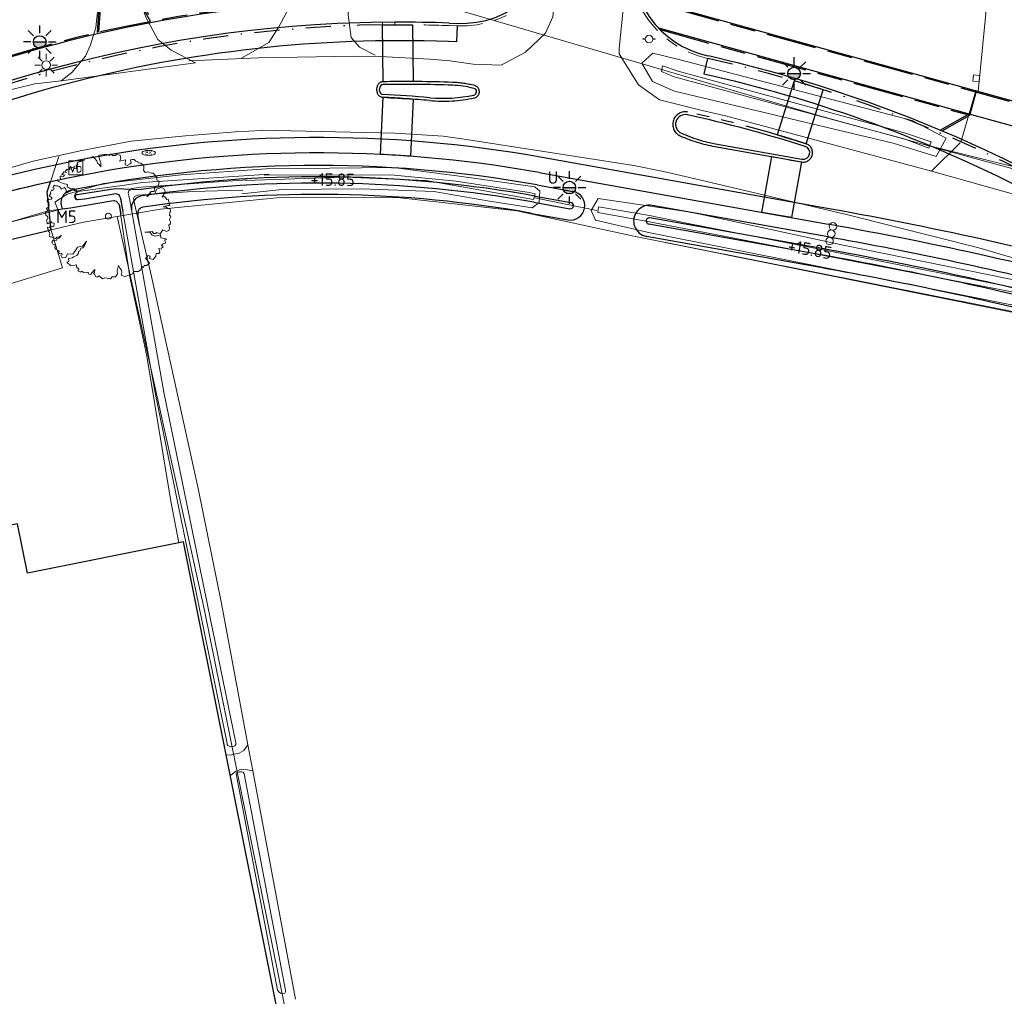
# Model space of a CAD drawing. Header units: metres. Extents: x 174282 to 175177, y 462028 to 462851.
# Tile 19 of 256: x 174533 to 174612, y 462196 to 462273. Entities that reach past the tile are written whole.
import ezdxf
from ezdxf.enums import TextEntityAlignment as Align

# ---------------------------------------------------------------- set-up
doc = ezdxf.new("R2010")
doc.units = ezdxf.units.M
for name, pattern in [('VH-GELEIDEBAND_50X200', [8, 4, -2, 0, -2]), ('VH-OPSLUITBAND', [10, 4, -2, 2, -2]), ('VH-OPSLUITBAND_100X200', [16, 8, -2, 4, -2]), ('VH-OPSLUITBAND_120X250', [26, 16, -4, 2, -4]), ('VH-RWSBAND_110X220', [24, 10, -2, 2, -2, 2, -2, 2, -2])]:
    doc.linetypes.add(name, pattern=pattern)
for name, color, linetype, lineweight in [('B-ME-GR-BOOM-S', 8, 'Continuous', 20), ('B-ME-IE-MEUBILAIR_WEGMEUBILAIR_LICHTMAST-S', 8, 'Continuous', 20), ('B-ME-IE-MEUBILAIR_WEGMEUBILAIR_STRAATNAAMBORD-S', 8, 'Continuous', 20), ('B-ME-KL-BRANDHYDRANT_ONDERGRONDS-S', 8, 'Continuous', 20), ('B-ME-VH-VERHARDING_ASFALT-G', 8, 'Continuous', 20), ('B-ME-VH-VERHARDING_PUIN-G', 8, 'Continuous', 20), ('B-ME-WH-DUIKER-G', 8, 'Continuous', 20), ('B-ME-WH-WATERGANG_SLOOT_BODEM-G', 8, 'Continuous', 20), ('B-ME-WH-WATERGANG_SLOOT_INSTEEK-G', 8, 'Continuous', 20), ('B-WE-IE-MEUBILAIR_WEGMEUBILAIR-KOMBORD-G', 8, 'Continuous', 20), ('B-WE-IE-MEUBILAIR_WEGMEUBILAIR_VERKEERSBORD-S', 8, 'Continuous', 25), ('B-WE-OG-BEBOUWING-G', 8, 'Continuous', 30), ('B-WE-OG-BGT-G', 8, 'Continuous', 20), ('B-WE-OG-TERREIN_AGRARISCH-G', 8, 'Continuous', 20), ('B-WE-OG-TERREIN_ERF-G', 8, 'Continuous', 20), ('B-WE-OG-TERREIN_GROEN-G', 8, 'Continuous', 20), ('B-WE-OG-WEG_HALFVERHARD-G', 8, 'Continuous', 20), ('B-WE-OG-WEG_ONVERHARD-G', 8, 'Continuous', 20), ('B-WE-OG-WEG_VERHARD_GESLOTEN -G', 8, 'Continuous', 20), ('B-WE-OG-WEG_VERHARD_OPEN -G', 8, 'Continuous', 20), ('B-WE-WH-WATERGANG_SLOOT_BODEM-G', 8, 'Continuous', 20), ('B-XX-KG-GRENS_PERCEEL-BEREKEND-G', 213, 'Continuous', 20), ('B-XX-KG-GRENS_PERCEEL-G', 213, 'Continuous', 20), ('N-WE-AL-WERKGRENS-G', 173, 'AL-WERKGRENS', 20), ('N-WE-GR-SOORTNAAM-GRAS-T20', 90, 'Continuous', 25), ('N-WE-IE-MEUBILAIR_WEGMEUBILAIR-LICHTMAST-ARMATUUR-6.00-S', 31, 'Continuous', 25), ('N-WE-VH-KANTOPSLUITING_ACHTERKANTBAND-G', 50, 'Continuous', 25), ('N-WE-VH-KANTOPSLUITING_GELEIDEBAND_50-200X200-G', 210, 'VH-GELEIDEBAND_50X200', 25), ('N-WE-VH-KANTOPSLUITING_OPSLUITBAND_100X200-G', 152, 'VH-OPSLUITBAND_100X200', 25), ('N-WE-VH-KANTOPSLUITING_OPSLUITBAND_120X250-G', 152, 'VH-OPSLUITBAND_120X250', 25), ('N-WE-VH-KANTOPSLUITING_OPSLUITBAND_200X200-G', 152, 'VH-OPSLUITBAND', 20), ('N-WE-VH-KANTOPSLUITING_TROTTOIRBAND_RWS_115-225X250-G', 210, 'VH-RWSBAND_110X220', 25), ('N-WE-VH-KANTVERHARDING-G', 50, 'Continuous', 25), ('N-WE-VH-VERHARDING_DREMPEL_ASFALT-G', 30, 'Continuous', 25), ('N-WE-WH-NAP-T20', 50, 'Continuous', 20), ('N-WE-WH-WATERGANG_BODEM-G', 92, 'Continuous', 25), ('N-WE-WH-WATERGANG_INSTEEK-G', 50, 'Continuous', 25), ('N-XX-AL-LIJN_0.20-G', 7, 'Continuous', 25)]:
    doc.layers.add(name, color=color, linetype=linetype, lineweight=lineweight)
doc.layers.add('N-WE-IE-MEUBILAIR_WEGMEUBILAIR-LICHTMAST-UITHOUDER-6.00-S', color=150, linetype='Continuous', lineweight=25, true_color=0x007fff)
doc.layers.add('N-WE-VH-KANTOPSLUITING_VERLOOPBAND_50-200x200-200x200-G', color=150, linetype='Continuous', lineweight=20, true_color=0x007fff)
doc.layers.add('N-WE-VH-MATERIAALGRENS-G', color=7, linetype='Continuous')
doc.styles.add('NLCS-ISO', font='NLCS-ISO.ttf')
doc.styles.add('NLCS-ISO-M500-T20', font='NLCS-ISO.ttf', dxfattribs={"height": 1})
doc.styles.get("Standard").update_dxf_attribs({"font": 'isocpeur.ttf'})
doc.linetypes.add('AL-WERKGRENS', pattern='A,10,[106,Afdeling.shx,S=1,R=0,X=0,Y=0],-2', length=12)

# ---------------------------------------------------------------- blocks, each defined once
blk = doc.blocks.new('050')
at = {"color": 0, "linetype": 'Continuous'}
for p, q in [((-0.5, -0.02), (-0.5, 0.02)), ((-0.5, 0.02), (-0.3, 0.02)), ((-0.5, 0), (-0.3, 0)), ((0.5, 0.02), (0.3, 0.02)), ((0.5, 0), (0.3, 0)), ((0.5, -0.02), (0.5, 0.02)), ((-0.3, -0.02), (-0.5, -0.02)), ((0.3, -0.02), (0.5, -0.02))]:
    blk.add_line(p, q, dxfattribs=at)
blk.add_circle((0, 0), 0.3)
blk = doc.blocks.new('083')
blk.add_lwpolyline([(0.47, 0.1, 0.212766), (-0.47, 0.1, 0.5721), (-0.47, -0.1, 0.212766), (0.47, -0.1, 0.5721)], format="xyb", close=True)
blk.add_text('BK', height=0.3).set_placement((0, 0), align=Align.MIDDLE)
blk = doc.blocks.new('Lichtmast bestaand')
for p, q in [((0, 0.45), (0, 0.9)), ((-0.45, 0), (-0.9, 0)), ((-0.318, 0.318), (-0.636, 0.636)), ((0.318, 0.318), (0.636, 0.636)), ((0.45, 0), (0.9, 0)), ((-0.318, -0.318), (-0.636, -0.636)), ((0, -0.9), (0, -0.45)), ((0.318, -0.318), (0.636, -0.636))]:
    blk.add_line(p, q)
blk.add_circle((0, 0), 0.35)
blk = doc.blocks.new('boom')
blk.add_lwpolyline([(-0.306, 1.961), (-0.368, 2.058), (-0.435, 2.112), (-0.463, 2.207), (-0.553, 2.308), (-0.621, 2.376), (-0.727, 2.32), (-0.864, 2.305), (-0.973, 2.267), (-0.946, 2.228), (-1.009, 2.216), (-1.034, 2.222), (-1.086, 2.235), (-1.118, 2.198), (-1.085, 2.17), (-1.135, 2.17), (-1.165, 2.165), (-1.249, 2.129), (-1.214, 2.084), (-1.238, 2.046), (-1.295, 2.022), (-1.272, 1.977), (-1.266, 1.907), (-1.229, 1.873), (-1.33, 1.894), (-1.364, 1.911), (-1.358, 1.967), (-1.424, 1.937), (-1.482, 1.941), (-1.494, 1.977), (-1.573, 1.911), (-1.514, 1.868), (-1.571, 1.86), (-1.616, 1.843), (-1.638, 1.866), (-1.702, 1.804), (-1.68, 1.732), (-1.763, 1.769), (-1.851, 1.663), (-1.746, 1.645), (-1.784, 1.578), (-1.855, 1.599), (-1.919, 1.596), (-1.901, 1.476), (-1.89, 1.472), (-1.943, 1.437), (-2.007, 1.451), (-2.028, 1.401), (-1.919, 1.352), (-1.795, 1.296), (-1.625, 1.267), (-1.636, 1.168), (-1.59, 1.14), (-1.505, 1.094), (-1.41, 1.112), (-1.304, 1.077), (-1.262, 1.006), (-1.35, 1.02), (-1.417, 1.059), (-1.474, 1.024), (-1.661, 0.925), (-1.707, 1.101), (-1.753, 1.144), (-1.862, 1.073), (-1.94, 1.179), (-2.021, 1.207), (-2.113, 1.207), (-2.158, 1.234), (-2.208, 1.146), (-2.162, 1.112), (-2.18, 1.055), (-2.212, 1.041), (-2.265, 1.033), (-2.306, 0.96), (-2.286, 0.9), (-2.335, 0.851), (-2.364, 0.826), (-2.236, 0.72), (-2.282, 0.678), (-2.353, 0.66), (-2.42, 0.699), (-2.441, 0.586), (-2.424, 0.579), (-2.374, 0.568), (-2.385, 0.505), (-2.357, 0.473), (-2.374, 0.374), (-2.466, 0.304), (-2.427, 0.237), (-2.438, 0.201), (-2.508, 0.152), (-2.487, 0.025), (-2.448, 0.011), (-2.416, -0.03), (-2.416, -0.106), (-2.443, -0.123), (-2.461, -0.177), (-2.438, -0.234), (-2.434, -0.297), (-2.398, -0.283), (-2.323, -0.243), (-2.296, -0.208), (-2.247, -0.266), (-2.163, -0.274), (-2.171, -0.412), (-2.219, -0.422), (-2.296, -0.394), (-2.347, -0.449), (-2.426, -0.437), (-2.417, -0.522), (-2.345, -0.554), (-2.394, -0.611), (-2.349, -0.64), (-2.333, -0.71), (-2.356, -0.767), (-2.336, -0.825), (-2.272, -0.825), (-2.11, -0.89), (-2.05, -0.829), (-1.946, -0.822), (-1.868, -0.756), (-1.955, -0.876), (-2.026, -0.876), (-2.085, -0.967), (-2.197, -0.946), (-2.251, -1.03), (-2.215, -1.113), (-2.147, -1.127), (-2.12, -1.183), (-2.127, -1.255), (-2.094, -1.306), (-2.061, -1.302), (-2.033, -1.348), (-2.006, -1.374), (-1.983, -1.367), (-1.962, -1.403), (-1.997, -1.424), (-1.953, -1.481), (-1.882, -1.474), (-1.851, -1.476), (-1.845, -1.524), (-1.87, -1.536), (-1.895, -1.555), (-1.843, -1.651), (-1.701, -1.637), (-1.625, -1.496), (-1.42, -1.506), (-1.305, -1.364), (-1.232, -1.225), (-1.027, -1.195), (-0.934, -1.083), (-0.871, -0.99), (-0.948, -1.181), (-1.013, -1.263), (-1.101, -1.266), (-1.142, -1.378), (-1.196, -1.405), (-1.185, -1.473), (-1.253, -1.566), (-1.395, -1.61), (-1.449, -1.652), (-1.586, -1.684), (-1.573, -1.806), (-1.652, -1.831), (-1.513, -1.953), (-1.464, -1.942), (-1.39, -1.959), (-1.264, -1.937), (-1.274, -2.008), (-1.235, -2.069), (-1.186, -2.065), (-1.18, -2.117), (-1.22, -2.165), (-1.117, -2.22), (-1.092, -2.199), (-1.051, -2.2), (-0.996, -2.244), (-0.95, -2.22), (-0.889, -2.242), (-0.82, -2.253), (-0.803, -2.226), (-0.774, -2.286), (-0.778, -2.307), (-0.7, -2.313), (-0.656, -2.253), (-0.548, -2.129), (-0.536, -2.119), (-0.558, -2.244), (-0.597, -2.263), (-0.551, -2.31), (-0.496, -2.403), (-0.445, -2.42), (-0.374, -2.376), (-0.241, -2.488), (-0.139, -2.448), (-0.054, -2.458), (0.079, -2.488), (0.143, -2.414), (0.279, -2.41), (0.36, -2.285), (0.345, -2.174), (0.378, -2.06), (0.398, -1.962), (0.464, -2.078), (0.52, -2.139), (0.537, -2.233), (0.512, -2.34), (0.649, -2.392), (0.966, -2.288), (1, -2.2), (1.182, -2.196), (1.293, -2.127), (1.326, -1.996), (1.392, -2.04), (1.416, -1.957), (1.509, -1.957), (1.632, -1.867), (1.476, -1.669), (1.524, -1.633), (1.587, -1.556), (1.665, -1.591), (1.632, -1.675), (1.776, -1.718), (1.89, -1.594), (1.896, -1.48), (2.008, -1.48), (2.048, -1.413), (2.001, -1.286), (2.093, -1.311), (2.13, -1.261), (2.173, -1.221), (2.115, -1.149), (2.183, -1.097), (2.272, -1.07), (2.24, -0.943), (2.305, -0.92), (2.292, -0.893), (2.081, -0.866), (2.068, -0.739), (1.854, -0.791), (1.745, -0.756), (1.657, -0.644), (1.451, -0.639), (1.737, -0.604), (1.796, -0.689), (1.868, -0.692), (1.928, -0.642), (2.059, -0.701), (2.16, -0.545), (2.316, -0.611), (2.398, -0.567), (2.429, -0.488), (2.404, -0.359), (2.471, -0.297), (2.466, -0.241), (2.431, -0.135), (2.459, -0.065), (2.481, -0.007), (2.426, 0.037), (2.442, 0.142), (2.47, 0.191), (2.459, 0.307), (2.381, 0.305), (2.265, 0.379), (2.183, 0.379), (2.359, 0.432), (2.445, 0.432), (2.431, 0.49), (2.38, 0.684), (2.326, 0.664), (2.275, 0.75), (2.232, 0.785), (2.131, 0.758), (2.255, 0.957), (2.248, 1.027), (2.201, 1.097), (2.107, 1.144), (1.916, 1.078), (1.877, 0.961), (1.83, 0.871), (1.67, 0.887), (1.534, 0.766), (1.698, 0.984), (1.819, 0.988), (1.846, 1.152), (1.901, 1.199), (1.998, 1.222), (2.017, 1.395), (1.921, 1.451), (1.912, 1.565), (1.781, 1.717), (1.703, 1.707), (1.57, 1.761), (1.462, 1.741), (1.394, 1.825), (1.413, 1.903), (1.408, 2.006), (1.348, 2.066), (1.28, 2.106), (1.188, 2.124), (1.164, 2.17), (1.084, 2.192), (1.018, 2.25), (0.943, 2.259), (0.878, 2.242), (0.903, 2.124), (0.864, 2.085), (0.746, 2.021), (0.662, 2.06), (0.684, 2.248), (0.437, 2.192), (0.495, 2.286), (0.471, 2.423), (0.319, 2.457), (0.279, 2.413), (0.157, 2.413), (0.083, 2.462), (0.029, 2.418), (-0.057, 2.455), (-0.162, 2.452), (-0.386, 2.425), (-0.359, 2.258), (-0.299, 2.118), (-0.306, 1.961)])
blk.add_circle((0, 0), 0.12)
blk = doc.blocks.new('SIE-WEG_VERKEERSBORD-SO')
at = {"color": 0, "linetype": 'ByBlock', "lineweight": 18}
blk.add_lwpolyline([(-1.125, -1.125), (1.125, -1.125), (1.125, 1.125), (-1.125, 1.125)], close=True, dxfattribs=at)
at = {"color": 0, "linetype": 'ByBlock', "lineweight": 18, "style": 'NLCS-ISO'}
blk.add_text('vb', height=1.5, dxfattribs=at).set_placement((0, 0), align=Align.MIDDLE_CENTER)
blk = doc.blocks.new('lichtmast 5.00 m')
blk.add_hatch(color=256).paths.add_polyline_path([(-0.25, 0, 1), (0.25, 0)])
for p, q in [((-0.247, 0.247), (-0.46, 0.46)), ((0, 0.35), (0, 0.65)), ((0.247, 0.247), (0.46, 0.46)), ((-0.35, 0), (-0.65, 0)), ((-0.25, 0), (0.25, 0)), ((0.35, 0), (0.65, 0)), ((-0.247, -0.247), (-0.46, -0.46)), ((0, -0.65), (0, -0.35)), ((0.247, -0.247), (0.46, -0.46))]:
    blk.add_line(p, q)
blk.add_circle((0, 0), 0.25)

msp = doc.modelspace()

# ---------------------------------------------------------------- linework, layer by layer
at = {"layer": 'B-ME-VH-VERHARDING_ASFALT-G'}
for points in [[(174546.768, 462270.104), (174552.336, 462270.318), (174559.978, 462270.468), (174562.003, 462270.436), (174565.937, 462270.232), (174567.542, 462270.103), (174569.389, 462269.835), (174571.617, 462269.738), (174573.542, 462270.781), (174575.14, 462272.29), (174575.722, 462273.581), (174575.896, 462275.139), (174576.11, 462276.971), (174576.61, 462281.204), (174578.429, 462300.218), (174580.569, 462321.181), (174582.535, 462340.108), (174582.905, 462342.237), (174584.305, 462357.899), (174585.783, 462370.66), (174587.826, 462393.166), (174588.684, 462400.717), (174589.182, 462405.626)], [(174590.019, 462359.839), (174588.808, 462347.967), (174587.878, 462339.184), (174586.164, 462321.757), (174586.356, 462320.617), (174586.989, 462320.096), (174586.162, 462310.703), (174585.324, 462310.406), (174584.588, 462306.169), (174583.954, 462300.211), (174581.934, 462280.617), (174581.517, 462276.255), (174581.349, 462274.455), (174580.996, 462271.07), (174581.006, 462270.653), (174582.538, 462268.195), (174584.201, 462266.993), (174585.908, 462266.562), (174587.615, 462266.145), (174589.473, 462265.71), (174602.407, 462262.256), (174605.845, 462261.317), (174613.225, 462259.253)], [(174552.55, 462264.588), (174563.16, 462264.329), (174567.009, 462264.094), (174568.868, 462263.844), (174582.166, 462261.78), (174584.523, 462261.281), (174586.261, 462260.881), (174588.298, 462260.422), (174599.186, 462257.846), (174609.625, 462255.212), (174624.007, 462250.993), (174637.273, 462248.013), (174652.331, 462243.745), (174653.524, 462243.233), (174654.274, 462242.021), (174654.811, 462240.528)]]:
    msp.add_lwpolyline(points, dxfattribs=at)
at = {"layer": 'B-ME-VH-VERHARDING_PUIN-G'}
for points in [[(174550.958, 462270.303), (174553.139, 462271.556), (174553.941, 462272.794), (174555.271, 462275.327), (174556.283, 462278.67)], [(174559.704, 462277.693), (174559.446, 462273.737), (174559.688, 462271.959), (174560.354, 462271.171), (174561.591, 462270.529)]]:
    msp.add_lwpolyline(points, dxfattribs=at)
at = {"layer": 'B-ME-WH-DUIKER-G', "ltscale": 0.4}
for p, q in [((174605.789, 462263.299), (174614.461, 462261.148)), ((174574.29, 462259.205), (174579.223, 462258.202)), ((174536.848, 462258.347), (174527.057, 462255.859))]:
    msp.add_line(p, q, dxfattribs=at)
at = {"layer": 'B-ME-WH-WATERGANG_SLOOT_BODEM-G'}
for points in [[(174585.696, 462269.258), (174584.44, 462269.685), (174584.363, 462269.25), (174585.369, 462268.827), (174603.757, 462263.862), (174605.647, 462263.145), (174605.834, 462263.648), (174603.696, 462264.367), (174585.696, 462269.258)], [(174552.767, 462260.999), (174562.836, 462261.023), (174568.043, 462260.522), (174573.85, 462259.617), (174574.316, 462259.522), (174574.184, 462259.059), (174565.645, 462260.584), (174559.164, 462260.85), (174551.263, 462260.578)], [(174617.593, 462250.682), (174620.839, 462250.062), (174620.906, 462250.489), (174615.451, 462251.452), (174598.71, 462254.774), (174586.503, 462257.148), (174583.42, 462257.794), (174579.371, 462258.47), (174579.3, 462258.024), (174583.278, 462257.317), (174617.593, 462250.682)]]:
    msp.add_lwpolyline(points, dxfattribs=at)
at = {"layer": 'B-ME-WH-WATERGANG_SLOOT_INSTEEK-G'}
for points in [[(174585.743, 462270.206), (174583.68, 462270.713), (174582.808, 462269.9), (174583.668, 462268.439), (174585.402, 462267.676), (174602.79, 462263.548), (174606.232, 462262.472), (174607.018, 462263.951), (174604.322, 462265.351), (174585.743, 462270.206)], [(174552.92, 462261.49), (174546.157, 462261.021), (174539.991, 462260.337), (174537.096, 462259.499), (174536.101, 462258.854), (174536.607, 462257.663)], [(174552.92, 462261.49), (174563.017, 462261.606), (174568.078, 462260.94), (174574.299, 462260.081), (174574.706, 462259.718), (174574.642, 462258.838), (174574.086, 462258.395), (174570.518, 462258.956), (174566.251, 462259.688), (174560.504, 462259.92), (174554.18, 462259.858), (174550.989, 462259.503)], [(174615.17, 462250.103), (174619.323, 462249.361), (174620.486, 462249.491), (174621.397, 462249.555), (174621.434, 462250.86), (174615.255, 462252.09), (174598.821, 462255.423), (174586.707, 462258.053), (174579.335, 462259.144), (174578.785, 462258.195), (174579.12, 462257.433), (174583.468, 462256.425), (174615.17, 462250.103)]]:
    msp.add_lwpolyline(points, dxfattribs=at)
at = {"layer": 'B-WE-IE-MEUBILAIR_WEGMEUBILAIR-KOMBORD-G'}
for centre in [(174598.016, 462256.93), (174597.878, 462256.346), (174597.74, 462255.762)]:
    msp.add_circle(centre, 0.3, dxfattribs=at)
at = {"layer": 'B-WE-OG-BEBOUWING-G'}
msp.add_lwpolyline([(174553.695, 462195.193), (174550.084, 462213.177), (174549.738, 462214.903), (174546.338, 462231.835), (174545.98, 462231.763), (174533.925, 462229.346), (174533.139, 462233.268), (174521.373, 462230.909), (174522.159, 462226.987), (174521.644, 462226.884), (174516.436, 462225.839), (174529.497, 462161.138), (174534.713, 462162.14), (174539.687, 462137.727), (174542.736, 462122.479), (174567.309, 462127.392), (174567.186, 462128.005), (174560.951, 462159.054), (174560.657, 462160.522), (174557.972, 462173.894), (174557.577, 462175.859), (174554.018, 462193.587), (174553.695, 462195.193)], dxfattribs=at)
at = {"layer": 'B-WE-OG-BGT-G'}
msp.add_lwpolyline([(174609.136, 462268.478), (174609.633, 462268.428), (174609.683, 462268.926), (174609.185, 462268.975)], close=True, dxfattribs=at)
at = {"layer": 'B-WE-OG-TERREIN_AGRARISCH-G'}
msp.add_lwpolyline([(174551.053, 462259.794), (174547.061, 462259.703), (174542.68, 462259.413), (174542.455, 462259.31), (174542.373, 462259.146), (174542.455, 462258.747), (174543.799, 462252.944), (174547.51, 462236.075), (174549.371, 462226.945), (174551.472, 462215.692), (174551.854, 462213.642), (174555.246, 462195.472)], dxfattribs=at)
at = {"layer": 'B-WE-OG-TERREIN_ERF-G'}
msp.add_lwpolyline([(174545.98, 462231.763), (174545.332, 462235.068), (174543.422, 462246.604), (174542.085, 462252.919), (174541.24, 462258.662), (174540.995, 462258.928), (174540.877, 462258.973), (174540.861, 462258.979), (174540.606, 462258.958), (174537.35, 462258.402), (174535.585, 462258.16), (174527.671, 462255.833), (174527.421, 462255.753), (174527.567, 462255.292), (174527.492, 462255.172), (174519.1, 462251.567), (174512.459, 462248.654), (174508.407, 462246.521), (174505.255, 462244.768), (174497.376, 462239.97), (174496.742, 462239.57), (174495.178, 462238.572)], dxfattribs=at)
at = {"layer": 'B-WE-OG-TERREIN_GROEN-G'}
for points in [[(174547.287, 462269.94), (174545.37, 462270.93), (174544.31, 462271.79), (174543.34, 462273.56), (174541.815, 462278.08), (174541.013, 462281.061), (174540.736, 462282.272)], [(174538.538, 462280.442), (174539.064, 462277.833), (174539.501, 462275.542), (174539.49, 462273.997), (174539.383, 462272.746), (174538.946, 462271.364), (174538.54, 462270.47), (174537.46, 462269.16), (174536.6, 462268.513)]]:
    msp.add_lwpolyline(points, dxfattribs=at)
at = {"layer": 'B-WE-OG-WEG_HALFVERHARD-G'}
msp.add_lwpolyline([(174605.845, 462261.317), (174608.143, 462263.567)], dxfattribs=at)
at = {"layer": 'B-WE-OG-WEG_ONVERHARD-G'}
for points in [[(174551.472, 462215.692), (174551.133, 462215.253), (174550.765, 462215.048), (174550.384, 462214.955), (174550.049, 462214.873), (174549.738, 462214.903)], [(174550.084, 462213.177), (174550.114, 462213.292), (174550.472, 462213.579), (174550.756, 462213.689), (174550.922, 462213.753), (174551.434, 462213.723), (174551.854, 462213.642)]]:
    msp.add_lwpolyline(points, dxfattribs=at)
at = {"layer": 'B-WE-OG-WEG_VERHARD_GESLOTEN -G'}
for points in [[(174547.287, 462269.94), (174536.6, 462268.513), (174534.527, 462268.273), (174533.018, 462267.903), (174532.683, 462267.821), (174530.613, 462267.313), (174527.069, 462266.263), (174526.243, 462266.018), (174525.887, 462265.913), (174521.513, 462264.427), (174516.86, 462262.773), (174511.487, 462260.227), (174506.373, 462257.627), (174500.04, 462254.027), (174494.76, 462250.727), (174485.398, 462244.584), (174483.128, 462243.07), (174478.98, 462240.277)], [(174479.345, 462234.235), (174483.607, 462237.034), (174490.04, 462241.26), (174493.024, 462243.169), (174495.772, 462244.926), (174496.087, 462245.127), (174500, 462247.394), (174500.827, 462247.873), (174506.513, 462251.387), (174513.54, 462255), (174518.46, 462257.027), (174523.528, 462258.921), (174523.817, 462259.008), (174528.94, 462260.56), (174534.373, 462262.1), (174536.079, 462262.477), (174537.771, 462262.851), (174538.113, 462262.927), (174542.173, 462263.713), (174546.513, 462264.127), (174550.487, 462264.44), (174552.56, 462264.543)]]:
    msp.add_lwpolyline(points, dxfattribs=at)
at = {"layer": 'B-WE-OG-WEG_VERHARD_OPEN -G'}
for points in [[(174611.267, 462284.87), (174609.557, 462267.659)], [(174608.182, 462263.631), (174609.368, 462267.711)], [(174609.368, 462267.711), (174613.224, 462266.645)], [(174524.314, 462259.172), (174526.163, 462257.742), (174527.632, 462256.371), (174528.204, 462252.704), (174528.364, 462251.09), (174536.706, 462253.626), (174535.776, 462256.789), (174535.502, 462259.682), (174536.432, 462262.484)]]:
    msp.add_lwpolyline(points, dxfattribs=at)
at = {"layer": 'B-WE-WH-WATERGANG_SLOOT_BODEM-G'}
for points in [[(174553.155, 462261.087), (174543.082, 462260.403), (174541.462, 462260.182)], [(174541.462, 462260.182), (174537.943, 462259.702), (174537.738, 462259.528), (174537.667, 462259.342), (174537.718, 462259.139), (174537.811, 462259.067), (174537.944, 462259.067), (174538.486, 462259.129), (174540.973, 462259.551)], [(174542.222, 462259.941), (174542.969, 462260.044), (174551.403, 462260.617)], [(174540.973, 462259.551), (174541.199, 462259.449), (174541.26, 462259.336), (174541.332, 462259.162), (174541.338, 462259.129), (174544.089, 462243.686), (174549.806, 462215.804), (174549.832, 462215.727), (174549.878, 462215.648), (174549.969, 462215.585), (174550.111, 462215.551), (174550.208, 462215.557), (174550.235, 462215.562), (174550.367, 462215.585), (174550.429, 462215.625), (174550.498, 462215.728), (174550.502, 462215.856), (174544.786, 462243.737), (174542.039, 462259.154), (174542.028, 462259.214), (174541.946, 462259.593), (174541.987, 462259.757), (174542.222, 462259.941)], [(174550.784, 462213.559), (174550.62, 462213.504), (174550.557, 462213.475), (174550.525, 462213.408), (174553.816, 462196.202), (174553.956, 462196.029), (174554.07, 462195.95), (174554.151, 462195.943), (174554.218, 462195.938), (174554.411, 462195.95), (174554.457, 462196.064), (174554.461, 462196.192), (174551.17, 462213.399), (174551.103, 462213.516), (174550.966, 462213.561), (174550.807, 462213.567), (174550.784, 462213.559)]]:
    msp.add_lwpolyline(points, dxfattribs=at)
at = {"layer": 'B-XX-KG-GRENS_PERCEEL-BEREKEND-G'}
for points in [[(174630, 462262.01), (174584.707, 462274.525), (174591.833, 462347.751), (174635.8, 462345.444)], [(174538.389, 462257.274), (174544.528, 462258.292), (174554.322, 462259.261), (174563.593, 462259.191), (174572.865, 462258.166), (174582.161, 462256.149), (174619.92, 462248.654)], [(174430.208, 462198.827), (174503.602, 462243.071), (174511.746, 462247.996), (174520.108, 462251.917), (174528.993, 462255.045), (174538.389, 462257.274)]]:
    msp.add_lwpolyline(points, dxfattribs=at)
at = {"layer": 'B-XX-KG-GRENS_PERCEEL-G', "flags": 128}
for points in [[(174564.891, 462275.115), (174582.373, 462269.973), (174597.06, 462265.687), (174609.687, 462262.213), (174628.526, 462257.132), (174628.724, 462257.079)], [(174566.692, 462135.311), (174556.873, 462182.673), (174547.987, 462226.513), (174541.066, 462257.718)]]:
    msp.add_lwpolyline(points, dxfattribs=at)
at = {"layer": 'N-WE-AL-WERKGRENS-G', "flags": 128}
msp.add_lwpolyline([(174681.597, 462243.513), (174681.058, 462261.019), (174682.966, 462284.801), (174683.583, 462297.765), (174686.249, 462320.652), (174688.507, 462336.11), (174690.024, 462341.923), (174715.341, 462404.33), (174717.601, 462411.68), (174737.648, 462460.859), (174741.719, 462470.505), (174748.817, 462487.359), (174674.443, 462494.014, 0.041999), (174666.058, 462494.058), (174643.597, 462492.288, -0.021198), (174639.362, 462492.134), (174613.916, 462492.29), (174609.223, 462496.26), (174608.958, 462517.183), (174610.596, 462533.728), (174610.954, 462546.926), (174609.538, 462546.926), (174609.558, 462563.215), (174618.404, 462564.584), (174617.882, 462574.521), (174609.659, 462573.696), (174609.196, 462609.694), (174614.486, 462610.527), (174612.971, 462619.974), (174609.088, 462619.531), (174608.927, 462630.616), (174611.938, 462638.324), (174653.335, 462646.137), (174694.682, 462654.971), (174753.656, 462669.694), (174754.237, 462666.581), (174760.415, 462667.388), (174761.852, 462678.247), (174772.339, 462679.778), (174801.269, 462672.42), (174803.391, 462678.615), (174801.391, 462679.594), (174797.277, 462686.229), (174795.775, 462697.827), (174787.849, 462696.846), (174788.459, 462691.593), (174783.455, 462686.955), (174765.026, 462688.379), (174763.024, 462691.272), (174740.983, 462686.156), (174741.964, 462681.481), (174695.587, 462670.341), (174674.215, 462665.295), (174611.437, 462653.073), (174598.865, 462662.135), (174595.022, 462656.913), (174598.266, 462653.801), (174601.563, 462645.066), (174585.184, 462641.559), (174585.846, 462637.588), (174468.106, 462610.771), (174467.256, 462614.569), (174459.445, 462613.028), (174458.95, 462618.394), (174449.12, 462618.046), (174449.29, 462624.91), (174429.951, 462629.368), (174428.413, 462620.577), (174434.372, 462618.909), (174430.641, 462597.257), (174453.023, 462592.796), (174457.787, 462586.572), (174474.779, 462527.663), (174488.396, 462479.396), (174491.179, 462461.426), (174515.964, 462468.21), (174535.677, 462396.051), (174500.834, 462386.521), (174501.862, 462382.661), (174505.484, 462383.699), (174513.387, 462351.317), (174573.09, 462348.625), (174564.864, 462275.155), (174544.951, 462280.682), (174541.171, 462282.433), (174531.995, 462278.877), (174531.51, 462278.619), (174530.322, 462277.987), (174523.197, 462274.196), (174512.77, 462266.76), (174511.323, 462265.728), (174510.321, 462265.106), (174492.908, 462254.307), (174458.682, 462233.081), (174458.274, 462228.3), (174437.212, 462215.451), (174430.678, 462218.394), (174424.184, 462214.138), (174422.654, 462205.201), (174428.021, 462195.994), (174430.582, 462197.274), (174431.829, 462199.589), (174481.464, 462229.381), (174511.746, 462247.996), (174520.108, 462251.917), (174528.993, 462255.045), (174538.389, 462257.274), (174544.528, 462258.292), (174554.322, 462259.261), (174563.593, 462259.191), (174572.865, 462258.166), (174582.161, 462256.149), (174620.668, 462248.404), (174620.813, 462250.715), (174679.071, 462234.3), (174681.597, 462243.513)], format="xyb", dxfattribs=at)
at = {"layer": 'N-WE-VH-KANTOPSLUITING_ACHTERKANTBAND-G'}
for p, q in [((174567.481, 462273.091), (174568.155, 462273.066)), ((174584.125, 462272.715), (174608.926, 462265.862)), ((174561.95, 462267.709), (174561.961, 462267.941)), ((174606.69, 462264.513), (174608.899, 462265.765)), ((174608.926, 462265.862), (174608.899, 462265.765)), ((174588.657, 462263.503), (174595.549, 462262.272))]:
    msp.add_line(p, q, dxfattribs=at)
msp.add_lwpolyline([(174663.731, 462304.543), (174677.694, 462303.744), (174676.968, 462298.21), (174675.405, 462277.932), (174673.701, 462262.21), (174673.646, 462249.95), (174584.704, 462274.526)], dxfattribs=at)
at = {"layer": 'N-WE-VH-KANTOPSLUITING_ACHTERKANTBAND-G', "flags": 128}
msp.add_lwpolyline([(174539.616, 462272.36), (174539.825, 462275.355), (174538.416, 462281.237), (174540.822, 462282.169), (174542.399, 462275.59), (174543.727, 462273.218)], dxfattribs=at)
at = {"layer": 'N-WE-VH-KANTOPSLUITING_ACHTERKANTBAND-G'}
for centre, radius, start, end in [((174568.448, 462280.861), 7.8, 267.85028, 354.21243), ((174589.777, 462278.09), 7.8, 174.21243, 257.34752), ((174563.535, 462167.965), 107, 87.85028, 121.8059), ((174563.535, 462167.965), 105.2, 90.74556, 121.8054), ((174563.535, 462167.965), 105.2, 87.85028, 90.20093), ((174564.04, 462163.443), 109.7, 63.40055, 77.34422), ((174562.236, 462267.928), 0.275, 90.98951, 177.21293), ((174564.04, 462163.443), 104.775, 87.97357, 90.98951), ((174567.47, 462260.383), 7.775, 75.21945, 87.97357), ((174562.224, 462267.695), 0.275, 177.21293, 266.94009), ((174556.619, 462162.845), 104.725, 84.893, 86.94009), ((174566.99, 462278.883), 11.775, 264.893, 282.01458), ((174569.384, 462267.634), 0.275, 282.01458, 75.21945), ((174586.267, 462265.04), 0.775, 77.65972, 246.06666), ((174564.04, 462163.443), 104.775, 72.35469, 77.65972), ((174590.729, 462275.095), 11.775, 246.06666, 259.86621), ((174595.641, 462262.788), 0.525, 259.86621, 72.35469)]:
    msp.add_arc(centre, radius, start, end, dxfattribs=at)
at = {"layer": 'N-WE-VH-KANTOPSLUITING_GELEIDEBAND_50-200X200-G', "ltscale": 0.5}
for centre, radius, start, end in [((174563.535, 462167.965), 105, 90.74609, 121.8054), ((174564.04, 462163.443), 109.5, 63.40055, 77.34752)]:
    msp.add_arc(centre, radius, start, end, dxfattribs=at)
at = {"layer": 'N-WE-VH-KANTOPSLUITING_OPSLUITBAND_100X200-G', "ltscale": 0.5}
msp.add_line((174584.264, 462272.573), (174608.899, 462265.765), dxfattribs=at)
msp.add_lwpolyline([(174663.737, 462304.643), (174677.807, 462303.838), (174677.067, 462298.2), (174675.505, 462277.923), (174673.801, 462262.204), (174673.745, 462249.819), (174584.643, 462274.439)], dxfattribs=at)
msp.add_arc((174563.535, 462167.965), 107.1, 87.85028, 121.8059, dxfattribs=at)
at = {"layer": 'N-WE-VH-KANTOPSLUITING_OPSLUITBAND_120X250-G', "ltscale": 0.5}
msp.add_line((174606.551, 462264.572), (174608.736, 462265.811), dxfattribs=at)
at = {"layer": 'N-WE-VH-KANTOPSLUITING_OPSLUITBAND_120X250-G', "ltscale": 0.5, "flags": 128}
msp.add_lwpolyline([(174539.494, 462272.332), (174539.704, 462275.345), (174538.275, 462281.311), (174540.907, 462282.331), (174542.512, 462275.634), (174543.852, 462273.241)], dxfattribs=at)
at = {"layer": 'N-WE-VH-KANTOPSLUITING_OPSLUITBAND_200X200-G', "ltscale": 0.5}
msp.add_line((174567.474, 462272.891), (174568.148, 462272.866), dxfattribs=at)
for centre, radius, start, end in [((174568.448, 462280.861), 8, 267.85028, 354.21243), ((174589.777, 462278.09), 8, 174.21243, 257.34752), ((174563.535, 462167.965), 105, 87.85028, 90.20041)]:
    msp.add_arc(centre, radius, start, end, dxfattribs=at)
at = {"layer": 'N-WE-VH-KANTOPSLUITING_TROTTOIRBAND_RWS_115-225X250-G', "ltscale": 0.5}
for p, q in [((174561.725, 462267.72), (174561.736, 462267.952)), ((174588.618, 462263.282), (174595.509, 462262.05))]:
    msp.add_line(p, q, dxfattribs=at)
for centre, radius, start, end in [((174562.236, 462267.928), 0.5, 90.98951, 177.21293), ((174564.04, 462163.443), 105, 87.97357, 90.98951), ((174567.47, 462260.383), 8, 75.21945, 87.97357), ((174569.384, 462267.634), 0.5, 282.01458, 75.21945), ((174562.224, 462267.695), 0.5, 177.21293, 266.94009), ((174556.619, 462162.845), 104.5, 84.893, 86.94009), ((174566.99, 462278.883), 12, 264.893, 282.01458), ((174586.267, 462265.04), 1, 77.65972, 246.06666), ((174564.04, 462163.443), 105, 72.35434, 77.65972), ((174590.729, 462275.095), 12, 246.06666, 259.86621), ((174595.641, 462262.788), 0.75, 259.86621, 72.35469)]:
    msp.add_arc(centre, radius, start, end, dxfattribs=at)
at = {"layer": 'N-WE-VH-KANTOPSLUITING_VERLOOPBAND_50-200x200-200x200-G'}
msp.add_lwpolyline([(174563.166, 462273.165), (174562.166, 462273.156), (174562.168, 462272.956), (174563.168, 462272.965)], close=True, dxfattribs=at)
at = {"layer": 'N-WE-VH-KANTVERHARDING-G'}
msp.add_line((174574.646, 462261.208), (174597.639, 462257.098), dxfattribs=at)
for centre, radius, start, end in [((174557.052, 462162.768), 100, 79.86621, 121.8054), ((174544.854, 461961.778), 300, 74.85963, 79.86621)]:
    msp.add_arc(centre, radius, start, end, dxfattribs=at)
at = {"layer": 'N-WE-VH-MATERIAALGRENS-G', "flags": 128}
for points in [[(174439.748, 462212.702), (174462.804, 462226.867, 0.009743), (174479.245, 462237.415, -0.008693), (174493.997, 462246.922), (174508.855, 462256.137, -0.149251), (174567.427, 462271.642), (174568.101, 462271.617), (174568.148, 462272.866)], [(174588.025, 462270.284), (174587.751, 462269.065, -0.06093), (174612.509, 462260.236, 0.050041), (174631.399, 462253.034), (174655.727, 462246.452), (174661.306, 462244.786)], [(174441.58, 462209.72), (174464.636, 462223.885, 0.009743), (174481.192, 462234.506, -0.008693), (174495.842, 462243.948), (174503.689, 462248.814, -0.185065), (174574.866, 462262.438), (174597.858, 462258.329, -0.021849), (174623.536, 462252.572), (174653.879, 462244.362), (174660.821, 462242.776)]]:
    msp.add_lwpolyline(points, format="xyb", dxfattribs=at)
at = {"layer": 'N-WE-VH-VERHARDING_DREMPEL_ASFALT-G', "flags": 128}
for points in [[(174562.227, 462268.428), (174562.168, 462272.956, -0.005715), (174564.568, 462272.96), (174564.627, 462268.442, 0.005715)], [(174594.938, 462268.494), (174593.573, 462264.204, -0.005711), (174595.869, 462263.503), (174597.233, 462267.791, 0.00548)]]:
    msp.add_lwpolyline(points, format="xyb", close=True, dxfattribs=at)
msp.add_lwpolyline([(174562.014, 462262.645), (174562.224, 462267.195, -0.005743), (174564.619, 462267.038), (174564.41, 462262.497, 0.006001), (174562.014, 462262.645)], format="xyb", dxfattribs=at)
msp.add_lwpolyline([(174592.355, 462258.043), (174593.146, 462262.472), (174595.509, 462262.05), (174594.717, 462257.62)], close=True, dxfattribs=at)
at = {"layer": 'N-WE-WH-WATERGANG_BODEM-G'}
for p, q in [((174537.881, 462259.462), (174540.91, 462259.946)), ((174540.91, 462259.946), (174542.979, 462259.853)), ((174574.312, 462259.337), (174577.168, 462258.827)), ((174574.224, 462258.845), (174577.08, 462258.335)), ((174597.199, 462254.637), (174583.362, 462257.11)), ((174597.287, 462255.129), (174583.45, 462257.602))]:
    msp.add_line(p, q, dxfattribs=at)
at = {"layer": 'N-WE-WH-WATERGANG_BODEM-G', "flags": 128}
msp.add_lwpolyline([(174537.944, 462259.067), (174538.486, 462259.129), (174540.973, 462259.551), (174541.199, 462259.449), (174541.26, 462259.336), (174541.332, 462259.162), (174541.526, 462258.072)], dxfattribs=at)
at = {"layer": 'N-WE-WH-WATERGANG_BODEM-G'}
for centre, radius, start, end in [((174557.052, 462162.768), 98.1, 79.86621, 98.24729), ((174557.052, 462162.768), 97.6, 79.86621, 98.24729), ((174537.912, 462259.264), 0.2, 99.07847, 279.07847), ((174543.195, 462258.369), 1, 98.24729, 190.10293), ((174577.124, 462258.581), 0.25, 259.86621, 79.86621), ((174583.406, 462257.356), 0.25, 79.86621, 259.86621), ((174544.854, 461961.778), 297.5, 75.79996, 79.86621), ((174544.854, 461961.778), 298, 75.79996, 79.86621)]:
    msp.add_arc(centre, radius, start, end, dxfattribs=at)
at = {"layer": 'N-WE-WH-WATERGANG_INSTEEK-G'}
for p, q in [((174574.47, 462260.223), (174577.326, 462259.713)), ((174597.463, 462256.114), (174583.626, 462258.587)), ((174542.843, 462257.074), (174542.708, 462257.884)), ((174574.066, 462257.959), (174576.921, 462257.449)), ((174597.023, 462253.653), (174583.186, 462256.126))]:
    msp.add_line(p, q, dxfattribs=at)
at = {"layer": 'N-WE-WH-WATERGANG_INSTEEK-G', "flags": 128}
msp.add_lwpolyline([(174536.731, 462258.31), (174537.35, 462258.402), (174540.606, 462258.958), (174540.861, 462258.979), (174540.995, 462258.928), (174541.24, 462258.662), (174541.352, 462257.902)], dxfattribs=at)
at = {"layer": 'N-WE-WH-WATERGANG_INSTEEK-G'}
for centre, radius, start, end in [((174557.052, 462162.768), 99, 79.86621, 101.4526), ((174537.593, 462258.817), 1, 101.4526, 210.46216), ((174557.052, 462162.768), 96.7, 79.86621, 98.27777), ((174577.124, 462258.581), 1.15, 259.86621, 79.86621), ((174583.406, 462257.356), 1.25, 79.86621, 259.86621), ((174543.201, 462257.966), 0.5, 98.27777, 189.42122), ((174544.854, 461961.778), 299, 75.79996, 79.86621), ((174544.854, 461961.778), 296.5, 75.79996, 79.86621)]:
    msp.add_arc(centre, radius, start, end, dxfattribs=at)
at = {"layer": 'N-XX-AL-LIJN_0.20-G'}
msp.add_line((174608.926, 462265.862), (174612.299, 462264.93), dxfattribs=at)
msp.add_lwpolyline([(174608.926, 462265.862), (174609.405, 462267.597)], dxfattribs=at)
at = {"layer": 'N-XX-AL-LIJN_0.20-G', "flags": 128}
msp.add_lwpolyline([(174535.766, 462260.476, 0.025212), (174526.039, 462257.837), (174526.163, 462257.742), (174527.632, 462256.371), (174527.899, 462254.659), (174528.993, 462255.045), (174535.813, 462256.662), (174535.502, 462259.682)], format="xyb", close=True, dxfattribs=at)

# ---------------------------------------------------------------- block references
at = {"layer": 'B-ME-GR-BOOM-S', "xscale": 2, "yscale": 2}
msp.add_blockref('boom', (174540.373, 462257.735), dxfattribs=at)
at = {"layer": 'B-ME-IE-MEUBILAIR_WEGMEUBILAIR_LICHTMAST-S'}
msp.add_blockref('Lichtmast bestaand', (174535.417, 462269.754), dxfattribs=at)
at = {"layer": 'B-ME-IE-MEUBILAIR_WEGMEUBILAIR_STRAATNAAMBORD-S'}
msp.add_blockref('050', (174583.379, 462271.826), dxfattribs=at)
at = {"layer": 'B-ME-KL-BRANDHYDRANT_ONDERGRONDS-S'}
msp.add_blockref('083', (174543.579, 462262.773), dxfattribs=at)
at = {"layer": 'B-WE-IE-MEUBILAIR_WEGMEUBILAIR_VERKEERSBORD-S', "xscale": 0.5, "yscale": 0.5, "zscale": 0.5}
msp.add_blockref('SIE-WEG_VERKEERSBORD-SO', (174537.785, 462261.582), dxfattribs=at)
at = {"layer": 'N-WE-IE-MEUBILAIR_WEGMEUBILAIR-LICHTMAST-ARMATUUR-6.00-S', "xscale": 2, "yscale": 2, "zscale": 2}
for p in [(174534.908, 462271.59), (174594.922, 462269.085)]:
    msp.add_blockref('lichtmast 5.00 m', p, dxfattribs=at)
at = {"layer": 'N-WE-IE-MEUBILAIR_WEGMEUBILAIR-LICHTMAST-UITHOUDER-6.00-S', "xscale": 2, "yscale": 2, "zscale": 2}
msp.add_blockref('lichtmast 5.00 m', (174577.041, 462260.009), dxfattribs=at)

# ---------------------------------------------------------------- texts
at = {"layer": 'N-WE-GR-SOORTNAAM-GRAS-T20', "style": 'NLCS-ISO-M500-T20'}
msp.add_text('M5', height=1, dxfattribs=at).set_placement((174536.216, 462257.195))
at = {"layer": 'N-WE-IE-MEUBILAIR_WEGMEUBILAIR-LICHTMAST-UITHOUDER-6.00-S', "style": 'NLCS-ISO-M500-T20'}
msp.add_text('U', height=1, rotation=0.00001, dxfattribs=at).set_placement((174575.741, 462260.009), align=Align.BOTTOM_CENTER)
at = {"layer": 'N-WE-WH-NAP-T20', "style": 'NLCS-ISO-M500-T20'}
for rotation, p in [(359.23094, (174558.209, 462260.645)), (349.65861, (174596.175, 462255.096))]:
    msp.add_text('+15.85', height=1, rotation=rotation, dxfattribs=at).set_placement(p, align=Align.MIDDLE_CENTER)

doc.saveas('drawing.dxf')
